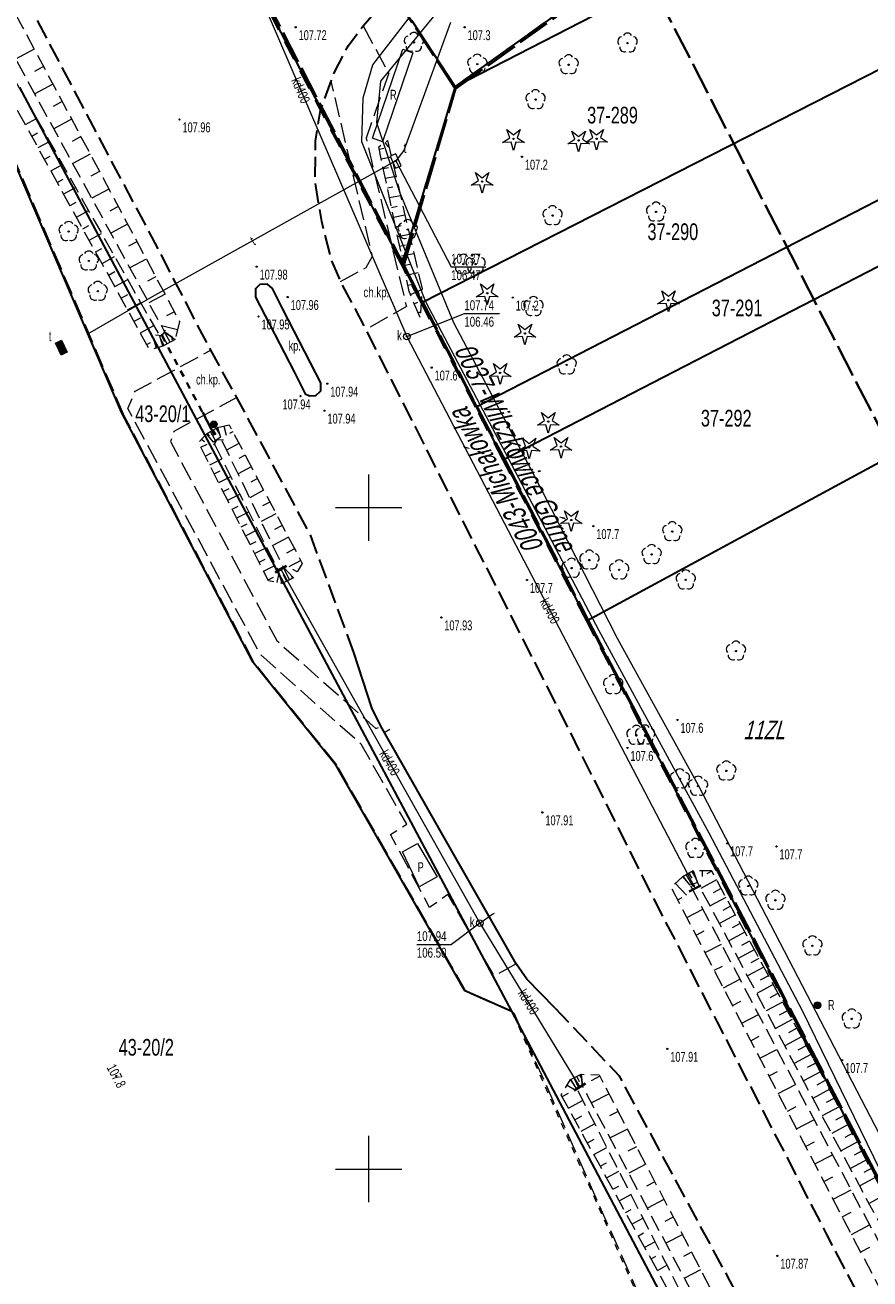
# Model space of a CAD drawing. Header units: metres. Extents: x 7529521 to 7531797, y 5723878 to 5728074.
# Tile 56 of 90: x 7530574 to 7530638, y 5726042 to 5726136. Entities that reach past the tile are written whole.
import ezdxf
from ezdxf.enums import TextEntityAlignment as Align

# ---------------------------------------------------------------- set-up
doc = ezdxf.new("R2010")
doc.units = ezdxf.units.M
for name, pattern in [('11', [3, 2.5, -0.5]), ('2_1', [0]), ('2_KTPL01', [2, 1.5, -0.5]), ('4_1', [0]), ('4_SUPE_01', [0]), ('4_SUPK_01', [0]), ('4_SUPT_01', [0]), ('GAO', [2.5, 1.5, -1]), ('GDE', [0]), ('GUK', [2, 1.5, -0.5]), ('GUZ', [1, 0.5, -0.5]), ('L_0_05', [1.75, 1.25, -0.5]), ('L_0_06', [2, 1.5, -0.5]), ('L_0_7E', [1, 0.5, -0.5]), ('L_0_BB', [0])]:
    doc.linetypes.add(name, pattern=pattern)
doc.layers.get('0').update_dxf_attribs({"color": 252})
for name, color, linetype, lineweight in [('BUIB_L_4', 252, 'Continuous', 35), ('chodnik', 252, 'L_0_06', 18), ('Dzialki', 80, 'GDE', 30), ('EPGTO_T_0', 5, 'Continuous', 18), ('jezdnia', 252, 'L_0_06', 18), ('k', 252, 'Continuous', 18), ('koj', 252, 'Continuous', 25), ('Kontury', 252, 'GUK', 18), ('KTPL_L_0', 252, '2_KTPL01', 18), ('MPZP', 130, '11', 40), ('Numery_dzialek', 80, 'Continuous', 30), ('OBOP_T_1', 74, 'Continuous', 18), ('odwodnienie liniowe', 24, 'L_0_BB', 18), ('opis', 252, 'Continuous', 18), ('przepust', 252, 'L_0_7E', 35), ('przystanek', 252, 'Continuous', 18), ('reklama', 252, 'Continuous', 18), ('RTPW_T_0', 252, 'Continuous', 15), ('skarpa nieumocniona', 252, 'L_0_05', 18), ('skarpa umocniona', 252, 'Continuous', 18), ('SUPE_L_1', 240, '4_SUPE_01', 18), ('SUPK_E_T_0', 24, 'Continuous', 15), ('SUPK_L_0', 24, '4_SUPK_01', 18), ('SUPT_E_T_0', 30, 'Continuous', 15), ('SUPT_L_0', 30, '4_SUPT_01', 18), ('SUTK_T_0', 252, 'Continuous', 18), ('SUTT_T_0', 30, 'Continuous', 18), ('SUUK_E_T_9', 34, 'Continuous', 15), ('SUUK_T_2', 34, 'Continuous', 18), ('SUUK_T_5', 7, 'Continuous', 35), ('SUUT_E_T_9', 30, 'Continuous', 15), ('SUUT_T_1', 30, 'Continuous', 18), ('Uzytki', 252, 'GUZ', 18), ('wysokosci_naturalne', 7, 'Continuous', 18), ('wysokosci_sztuczne', 7, 'Continuous', 18)]:
    doc.layers.add(name, color=color, linetype=linetype, lineweight=lineweight)
doc.layers.add('EPGPO_L_0', color=7, linetype='GAO', lineweight=50, true_color=0x940094)
doc.layers.add('kd', color=7, linetype='Continuous', lineweight=18, true_color=0x803300)
doc.styles.get("Standard").update_dxf_attribs({"font": 'arial.ttf'})

# ---------------------------------------------------------------- blocks, each defined once
blk = doc.blocks.new('2_OBOP02_01')
at = {"linetype": 'Continuous'}
blk.add_circle((0, 0), 0.045, dxfattribs=at)
for centre, start, end in [((-0.357, 0.116), 102.14447, 221.86002), ((0, 0.375), 30.14012, 149.85988), ((0.357, 0.116), 318.13998, 77.85553), ((-0.22, -0.303), 174.14818, 293.85423), ((0.22, -0.303), 246.14577, 5.85182)]:
    blk.add_arc(centre, 0.375, start, end, dxfattribs=at)
blk = doc.blocks.new('2_RTPW01')
at = {"linetype": 'Continuous'}
blk.add_circle((0, 0), 0.045, dxfattribs=at)
blk = doc.blocks.new('4_SUPS01_05')
at = {"linetype": 'Continuous'}
blk.add_circle((0, 0), 0.0625, dxfattribs=at)
blk = doc.blocks.new('4_SUPS01_07')
at = {"linetype": 'Continuous'}
blk.add_circle((0, 0), 0.0625, dxfattribs=at)
blk = doc.blocks.new('4_SUUS15_05')
at = {"linetype": 'Continuous'}
blk.add_circle((0, 0), 0.25, dxfattribs=at)
blk = doc.blocks.new('4_SUUS23')
at = {"color": 24, "linetype": 'Continuous'}
blk.add_line((0, -0.5), (0, 0.5), dxfattribs=at)
blk = doc.blocks.new('4_SUUS15_07B')
at = {"linetype": 'Continuous'}
for p, q in [((0.5, 0.233), (-0.5, 0.233)), ((-0.5, 0.233), (-0.5, -0.233)), ((0.5, -0.233), (0.5, 0.233)), ((-0.5, -0.233), (0.5, -0.233))]:
    blk.add_line(p, q, dxfattribs=at)
blk = doc.blocks.new('L_0_BB_1')
at = {"color": 0, "linetype": 'Continuous', "lineweight": 13, "flags": 128}
blk.add_lwpolyline([(0, -0.5), (0, 0.5)], dxfattribs=at)
blk = doc.blocks.new('L_0_BB_2')
at = {"color": 0, "linetype": 'Continuous', "lineweight": 13, "flags": 128}
blk.add_lwpolyline([(0, 0.5), (0, -0.5)], dxfattribs=at)
blk = doc.blocks.new('L_0_7E_1')
at = {"color": 0, "linetype": 'Continuous', "lineweight": 13, "flags": 128}
for points in [[(0, 0), (-0.53, 0.85)], [(0, 0), (-0.53, -0.85)]]:
    blk.add_lwpolyline(points, dxfattribs=at)
blk = doc.blocks.new('L_0_7E_2')
at = {"color": 0, "linetype": 'Continuous', "lineweight": 13, "flags": 128}
for points in [[(0, 0), (-0.53, 0.85)], [(0, 0), (-0.53, -0.85)]]:
    blk.add_lwpolyline(points, dxfattribs=at)
blk = doc.blocks.new('BUIB07_01')
at = {"linetype": 'Continuous', "lineweight": 13}
blk.add_hatch(color=0, dxfattribs=at).paths.add_polyline_path([(0, -0.51, 1), (0, 0.51, 1)])
at = {"color": 0, "linetype": 'Continuous', "lineweight": 13}
blk.add_circle((0, 0), 0.51, dxfattribs=at)
blk = doc.blocks.new('SUUS17_01')
at = {"linetype": 'Continuous', "lineweight": 18, "true_color": 0xffffff}
blk.add_hatch(color=7, dxfattribs=at).paths.add_polyline_path([(1, 0.5), (1, -0.5), (-1, -0.5), (-1, 0.5)])
at = {"color": 0, "linetype": 'Continuous', "lineweight": 18, "flags": 128}
blk.add_lwpolyline([(1, 0.5), (1, -0.5), (-1, -0.5), (-1, 0.5)], close=True, dxfattribs=at)
blk = doc.blocks.new('SUSM04_01')
at = {"linetype": 'Continuous', "lineweight": 18, "true_color": 0xffffff}
blk.add_hatch(color=7, dxfattribs=at).paths.add_polyline_path([(0, -0.5, 1), (0, 0.5, 1)])
at = {"color": 0, "linetype": 'Continuous', "lineweight": 18}
blk.add_circle((0, 0), 0.5, dxfattribs=at)
blk = doc.blocks.new('OBOP01_01')
at = {"linetype": 'Continuous', "lineweight": 18}
blk.add_hatch(color=0, dxfattribs=at).paths.add_polyline_path([(0, -0.1, 1), (0, 0.1, 1)])
at = {"color": 0, "linetype": 'Continuous', "lineweight": 18, "flags": 128}
blk.add_lwpolyline([(0, -1.74), (-0.35, -0.48), (-1.65, -0.54), (-0.57, 0.18), (-1.02, 1.4), (0, 0.6), (1.02, 1.4), (0.57, 0.18), (1.65, -0.54), (0.35, -0.48), (0, -1.74)], dxfattribs=at)
at = {"color": 0, "linetype": 'Continuous', "lineweight": 18}
blk.add_circle((0, 0), 0.1, dxfattribs=at)
blk = doc.blocks.new('OBOP02_01')
at = {"linetype": 'Continuous', "lineweight": 18}
blk.add_hatch(color=0, dxfattribs=at).paths.add_polyline_path([(0, -0.1, 1), (0, 0.1, 1)])
at = {"color": 0, "linetype": 'Continuous', "lineweight": 18}
blk.add_circle((0, 0), 0.1, dxfattribs=at)
for centre, radius, start, end in [((-0.77, 0.25), 0.7, 101.6336, 222.6627), ((0, 0.8), 0.7, 29.8459, 150.1541), ((0.77, 0.25), 0.7, 317.3373, 78.3664), ((-0.46, -0.64), 0.71, 174.3693, 292.5572), ((0.46, -0.64), 0.71, 247.4428, 5.6307)]:
    blk.add_arc(centre, radius, start, end, dxfattribs=at)
blk = doc.blocks.new('RTPW01')
at = {"linetype": 'Continuous', "lineweight": 13}
blk.add_hatch(color=0, dxfattribs=at).paths.add_polyline_path([(0, -0.09, 1), (0, 0.09, 1)])
at = {"color": 0, "linetype": 'Continuous', "lineweight": 13}
blk.add_circle((0, 0), 0.0906, dxfattribs=at)
blk = doc.blocks.new('RTPW02')
at = {"linetype": 'Continuous', "lineweight": 13}
blk.add_hatch(color=0, dxfattribs=at).paths.add_polyline_path([(0, -0.09, 1), (0, 0.09, 1)])
at = {"color": 0, "linetype": 'Continuous', "lineweight": 13}
blk.add_circle((0, 0), 0.0906, dxfattribs=at)

msp = doc.modelspace()

# ---------------------------------------------------------------- linework, layer by layer
at = {"layer": 'BUIB_L_4', "linetype": '2_1'}
for p, q in [((7530587.673, 5726106.791), (7530587.462, 5726107.224)), ((7530588.097, 5726105.926), (7530587.885, 5726106.358))]:
    msp.add_line(p, q, dxfattribs=at)
at = {"layer": 'chodnik', "color": 252, "lineweight": 18, "flags": 128}
for points in [[(7530599.59, 5726136.42), (7530601.51, 5726132.84), (7530599.8, 5726127.93), (7530602.85, 5726115.2), (7530599.8, 5726113.48)], [(7530597.88, 5726117.11), (7530599.82, 5726118.15), (7530600.28, 5726119.01), (7530597.16, 5726132.25)], [(7530611.14, 5726065.51), (7530609.48, 5726064.6), (7530605.99, 5726070.75), (7530604.6, 5726069.77), (7530601.64, 5726075.29), (7530602.88, 5726076.07), (7530599.43, 5726082.11), (7530591.82, 5726088.89), (7530581.8, 5726107.49), (7530582.34, 5726108.8), (7530588.06, 5726111.9)], [(7530590.03, 5726108.33), (7530585.27, 5726105.76), (7530585.02, 5726104.99), (7530593.05, 5726089.95), (7530600.54, 5726083.3), (7530600.92, 5726083.47)]]:
    msp.add_lwpolyline(points, dxfattribs=at)
at = {"layer": 'Dzialki'}
for p, q in [((7530606.53, 5726131.84), (7530720.807, 5726190.645)), ((7530604.01, 5726115.51), (7530726.863, 5726178.187)), ((7530575.18, 5726170.69), (7530602.5, 5726118.43)), ((7530637.71, 5726154.1), (7530606.53, 5726131.84)), ((7530606.53, 5726131.84), (7530603.27, 5726136.83)), ((7530610.82, 5726061.93), (7530573.62, 5726131.76)), ((7530606.53, 5726131.84), (7530602.5, 5726118.43)), ((7530571.29, 5726130.56), (7530581.28, 5726107.21)), ((7530608.11, 5726107.62), (7530652.811, 5726130.617)), ((7530610.19, 5726103.63), (7530654.836, 5726126.696)), ((7530602.5, 5726118.43), (7530604.01, 5726115.51)), ((7530604.01, 5726115.51), (7530608.11, 5726107.62)), ((7530616.5, 5726091.48), (7530651.07, 5726110.19)), ((7530608.11, 5726107.62), (7530610.19, 5726103.63)), ((7530581.28, 5726107.21), (7530591.16, 5726088.44)), ((7530610.19, 5726103.63), (7530616.5, 5726091.48)), ((7530616.5, 5726091.48), (7530638.98, 5726048.18)), ((7530591.16, 5726088.44), (7530597.42, 5726080.68)), ((7530597.42, 5726080.68), (7530607.21, 5726063.51)), ((7530607.21, 5726063.51), (7530610.82, 5726061.93)), ((7530634.96, 5726016.16), (7530610.82, 5726061.93))]:
    msp.add_line(p, q, dxfattribs=at)
at = {"layer": 'EPGPO_L_0', "linetype": 'GAO'}
for p, q in [((7530602.5, 5726118.43), (7530575.18, 5726170.69)), ((7530604.01, 5726115.51), (7530602.5, 5726118.43)), ((7530608.11, 5726107.62), (7530604.01, 5726115.51)), ((7530610.19, 5726103.63), (7530608.11, 5726107.62)), ((7530616.5, 5726091.48), (7530610.19, 5726103.63)), ((7530638.98, 5726048.18), (7530616.5, 5726091.48))]:
    msp.add_line(p, q, dxfattribs=at)
at = {"layer": 'jezdnia', "color": 251, "lineweight": 30, "flags": 128}
for points in [[(7530598.88, 5726089.04), (7530595.59, 5726097.95), (7530590.03, 5726108.33), (7530588.06, 5726111.9), (7530584.25, 5726119.25), (7530579.86, 5726127.55), (7530572.34, 5726141.82), (7530564.82, 5726156.15), (7530557.13, 5726170.81), (7530549.17, 5726185.87), (7530542.49, 5726198.5), (7530536.64, 5726209.63), (7530531.27, 5726220.64), (7530523.66, 5726236.13), (7530515.91, 5726251.96), (7530510.14, 5726263.83), (7530504.02, 5726275.63), (7530490.95, 5726300.59), (7530475.48, 5726329.87), (7530463.56, 5726352.54), (7530450.86, 5726376.5), (7530439.32, 5726398.33), (7530427.1, 5726421.51), (7530415.47, 5726443.49), (7530402.57, 5726468.08), (7530400.02, 5726472.85), (7530388.04, 5726495.57), (7530373.31, 5726523.45), (7530362.9, 5726543.14)], [(7530883.02, 5725573.55), (7530879.47, 5725580.01), (7530870.49, 5725597.16), (7530857.68, 5725621.75), (7530848.64, 5725638.82), (7530836.99, 5725661.07), (7530827.19, 5725679.66), (7530813.84, 5725705.2), (7530809.84, 5725712.7), (7530797.34, 5725736.46), (7530785.85, 5725758.2), (7530774.65, 5725779.35), (7530759, 5725809.17), (7530748.07, 5725829.79), (7530731.89, 5725860.59), (7530719.74, 5725883.67), (7530707.02, 5725907.85), (7530694.52, 5725931.54), (7530685.83, 5725947.94), (7530674.15, 5725970.01), (7530661.96, 5725993.21), (7530648.19, 5726019.28), (7530634.63, 5726045.05), (7530626.33, 5726061.16), (7530621.44, 5726070.67), (7530615.23, 5726083.05), (7530608.1, 5726097.05), (7530599.8, 5726113.48), (7530597.88, 5726117.11), (7530597.17, 5726118.77), (7530596.45, 5726121.63), (7530595.96, 5726124.59), (7530595.99, 5726127.71), (7530596.35, 5726130.06), (7530597.16, 5726132.25), (7530597.42, 5726132.92), (7530598.47, 5726134.95), (7530599.59, 5726136.42), (7530601.38, 5726138.54)], [(7530614.08, 5726062.19), (7530618.91, 5726057.06), (7530627.3, 5726041.52), (7530640.98, 5726015.54), (7530654.73, 5725989.47), (7530666.92, 5725966.34), (7530678.69, 5725943.94), (7530687.53, 5725927.38), (7530699.68, 5725904.34), (7530712.65, 5725879.62), (7530724.57, 5725857.06), (7530741.11, 5725825.57), (7530752.03, 5725804.9), (7530767.55, 5725775.45), (7530778.57, 5725754.67), (7530790.09, 5725732.81), (7530801.41, 5725711.23), (7530813.7, 5725687.97), (7530819.74, 5725676.46), (7530824.71, 5725666.89), (7530829.55, 5725657.78), (7530841.5, 5725635.11), (7530850.45, 5725618.1), (7530863.55, 5725593.35), (7530872.21, 5725576.79), (7530873.45, 5725574.47)]]:
    msp.add_lwpolyline(points, dxfattribs=at)
at = {"layer": 'k', "linetype": 'Continuous', "lineweight": 18, "flags": 128}
for points in [[(7530600, 5726097.5), (7530600, 5726102.5)], [(7530597.5, 5726100), (7530602.5, 5726100)], [(7530600, 5726047.5), (7530600, 5726052.5)], [(7530597.5, 5726050), (7530602.5, 5726050)]]:
    msp.add_lwpolyline(points, dxfattribs=at)
at = {"layer": 'kd', "linetype": 'Continuous', "lineweight": 18, "flags": 128}
msp.add_lwpolyline([(7530608.4, 5726068.59), (7530615.95, 5726056.2)], dxfattribs=at)
at = {"layer": 'koj', "color": 251, "linetype": 'Continuous', "lineweight": 30, "flags": 128}
for points in [[(7530594.37, 5726110.28), (7530595.2, 5726108.6), (7530595.53, 5726108.45), (7530596.01, 5726108.47), (7530596.39, 5726108.84), (7530596.38, 5726109.44), (7530595.61, 5726110.95), (7530593.48, 5726115.05), (7530592.73, 5726116.58), (7530592.35, 5726116.9), (7530591.78, 5726116.86), (7530591.44, 5726116.54), (7530591.45, 5726115.92), (7530594.37, 5726110.28)], [(7530614.08, 5726062.19), (7530611.96, 5726064.36), (7530611.14, 5726065.51), (7530605.61, 5726075.25), (7530600.92, 5726083.47), (7530600.24, 5726084.87), (7530598.88, 5726089.04)]]:
    msp.add_lwpolyline(points, dxfattribs=at)
at = {"layer": 'Kontury'}
for p, q in [((7530637.71, 5726154.1), (7530606.53, 5726131.84)), ((7530606.53, 5726131.84), (7530602.5, 5726118.43)), ((7530602.5, 5726118.43), (7530604.01, 5726115.51)), ((7530604.01, 5726115.51), (7530608.11, 5726107.62)), ((7530608.11, 5726107.62), (7530610.19, 5726103.63)), ((7530610.19, 5726103.63), (7530616.5, 5726091.48)), ((7530616.5, 5726091.48), (7530638.98, 5726048.18))]:
    msp.add_line(p, q, dxfattribs=at)
at = {"layer": 'KTPL_L_0', "linetype": '2_KTPL01'}
for p, q in [((7530571.461, 5726130.433), (7530581.445, 5726107.088)), ((7530591.325, 5726088.322), (7530581.445, 5726107.088)), ((7530597.583, 5726080.561), (7530591.325, 5726088.322)), ((7530607.371, 5726063.394), (7530597.583, 5726080.561)), ((7530610.972, 5726061.818), (7530607.371, 5726063.394)), ((7530610.972, 5726061.818), (7530631.944, 5726014.488))]:
    msp.add_line(p, q, dxfattribs=at)
at = {"layer": 'MPZP'}
for points in [[(7530513.475, 5726285.118), (7530522.201, 5726268.186), (7530530.82, 5726251.534), (7530538.732, 5726236.641), (7530546.048, 5726223.033), (7530553.19, 5726209.895), (7530566.394, 5726185.188), (7530572.863, 5726174.051), (7530575.324, 5726170.589), (7530590.765, 5726141.249), (7530602.645, 5726118.344), (7530608.222, 5726107.565), (7530610.32, 5726103.578), (7530616.623, 5726091.434), (7530639.111, 5726048.171), (7530662.312, 5726059.903)], [(7530602.645, 5726118.344), (7530606.564, 5726131.665), (7530637.761, 5726154.018), (7530718.203, 5726196.001)], [(7530606.564, 5726131.665), (7530583.385, 5726167.15)], [(7530620.383, 5726141.567), (7530662.312, 5726059.903)]]:
    msp.add_lwpolyline(points, dxfattribs=at)
at = {"layer": 'przepust', "color": 24, "lineweight": 35, "flags": 128}
msp.add_lwpolyline([(7530584.38, 5726113), (7530588.52, 5726105.16)], dxfattribs=at)
at = {"layer": 'przystanek', "color": 252, "linetype": 'Continuous', "lineweight": 18, "flags": 128}
msp.add_lwpolyline([(7530603.82, 5726071.34), (7530602.55, 5726073.98), (7530603.7, 5726074.62), (7530605.18, 5726072.1), (7530603.82, 5726071.34)], dxfattribs=at)
at = {"layer": 'reklama', "color": 252, "linetype": 'Continuous', "lineweight": 18, "flags": 128}
msp.add_lwpolyline([(7530602.59, 5726134.66), (7530603.33, 5726134.38), (7530601.05, 5726127.65), (7530600.29, 5726127.93)], close=True, dxfattribs=at)
at = {"layer": 'skarpa nieumocniona', "color": 252, "lineweight": 18, "flags": 128}
for points in [[(7530472.72, 5726328.38), (7530456.97, 5726357.14), (7530447.87, 5726374.49), (7530436.22, 5726396.61), (7530424.2, 5726419.82), (7530412.12, 5726442.08), (7530400.35, 5726465.03), (7530401.34, 5726465.81), (7530414.07, 5726442.91), (7530425.63, 5726420.6), (7530437.87, 5726397.62), (7530449.59, 5726375.72), (7530458.97, 5726357.65), (7530474.13, 5726329.45), (7530489.78, 5726299.85), (7530502.84, 5726275.26), (7530511.36, 5726257.32), (7530517, 5726245.51), (7530523.48, 5726233.56), (7530532.52, 5726214.68), (7530539.37, 5726201.14), (7530548.93, 5726182.86), (7530564.06, 5726154.21), (7530573.86, 5726136.27), (7530585.71, 5726114.07), (7530585.37, 5726112.71), (7530584.6, 5726113.27), (7530572.53, 5726135.36), (7530562.89, 5726153.77), (7530547.81, 5726182.27), (7530537.95, 5726200.75), (7530531.16, 5726214.12), (7530521.85, 5726232.49), (7530515.76, 5726245.49), (7530510.35, 5726256.47), (7530501.22, 5726274.32), (7530488.03, 5726298.73), (7530487.29, 5726299.78)], [(7530397.61, 5726463.9), (7530399.28, 5726464.19), (7530411.29, 5726441.8), (7530423.75, 5726419.6), (7530435.94, 5726396.4), (7530447.6, 5726374.25), (7530455.84, 5726356.89), (7530472.33, 5726328.24), (7530482.42, 5726307.64), (7530500.6, 5726273.56), (7530509.22, 5726256.23), (7530514.73, 5726244.54), (7530521.08, 5726231.99), (7530527.54, 5726218), (7530537.28, 5726200.51), (7530546.9, 5726181.69), (7530555.87, 5726164.46), (7530559.25, 5726157.89), (7530571.9, 5726134.71), (7530584.2, 5726112.96), (7530584.43, 5726112.21), (7530583.45, 5726111.91), (7530571.46, 5726133.65), (7530558.57, 5726157.19), (7530555.22, 5726164.19), (7530546.01, 5726181.21), (7530536.05, 5726200.48), (7530526.33, 5726217.98), (7530520.31, 5726231.47), (7530514.13, 5726244.14), (7530508.73, 5726255.93), (7530500.05, 5726272.79), (7530481.53, 5726307.4), (7530471.62, 5726327.79), (7530454.81, 5726356.8), (7530446.05, 5726373.48), (7530435.1, 5726395.57), (7530422.71, 5726418.88), (7530409.93, 5726441.26)], [(7530603.88, 5726114.38), (7530603.06, 5726116.33), (7530600.76, 5726127.28), (7530601.43, 5726127.77), (7530604.03, 5726116.55)], [(7530593.12, 5726095.33), (7530593.46, 5726094.27), (7530592.42, 5726094.47), (7530587.13, 5726104.92), (7530587.73, 5726105.57), (7530588.27, 5726104.95)], [(7530588.57, 5726106.05), (7530589.45, 5726106.27), (7530594.98, 5726095.78), (7530594.32, 5726094.7), (7530593.53, 5726095.53), (7530588.79, 5726105.33)], [(7530722.69, 5725885.5), (7530710.12, 5725909.26), (7530697.74, 5725933.42), (7530689.06, 5725949.76), (7530677.29, 5725972.05), (7530665.63, 5725995.14), (7530651.55, 5726021.34), (7530642.25, 5726039.73), (7530638.01, 5726047.03), (7530624.86, 5726071.65), (7530624.53, 5726072.56), (7530625.9, 5726072.56), (7530639.31, 5726047.81), (7530643.01, 5726040.29), (7530651.71, 5726021.53), (7530666.39, 5725995.53), (7530677.68, 5725973.05), (7530690.07, 5725950.57), (7530698.5, 5725933.76), (7530711.02, 5725909.61), (7530723.52, 5725886.3), (7530736.18, 5725862.15), (7530742.14, 5725849.41), (7530735.3, 5725861.88)], [(7530798.84, 5725737.15), (7530787.35, 5725758.8), (7530776.05, 5725780.2), (7530760.43, 5725809.79), (7530749.22, 5725830.63), (7530733.52, 5725861.06), (7530720.98, 5725884.44), (7530708.37, 5725908.34), (7530695.8, 5725932.28), (7530687.36, 5725949.02), (7530675.51, 5725970.87), (7530663.29, 5725994.02), (7530649.63, 5726020.19), (7530635.9, 5726046.17), (7530622.87, 5726071.29), (7530623.74, 5726072.11), (7530624.3, 5726071.46), (7530637.33, 5726046.77), (7530651.11, 5726021.14), (7530664.93, 5725994.57), (7530676.85, 5725971.85), (7530688.78, 5725949.47), (7530697.32, 5725933.13), (7530709.8, 5725909.09), (7530722.38, 5725885.33), (7530735, 5725861.76), (7530751.06, 5725831.44), (7530762.02, 5725810.63), (7530777.25, 5725780.86), (7530788.7, 5725759.49), (7530800.09, 5725737.82), (7530812.28, 5725715.08), (7530812.41, 5725713.9), (7530811.01, 5725714.44)], [(7530787.33, 5725730.93), (7530776, 5725753.15), (7530765.04, 5725774.05), (7530749.49, 5725803.36), (7530738.3, 5725824.02), (7530721.82, 5725855.35), (7530710.33, 5725877.72), (7530697.18, 5725903.01), (7530685.15, 5725925.52), (7530675.85, 5725942.63), (7530664.24, 5725964.93), (7530651.66, 5725988.82), (7530638.71, 5726013.77), (7530624.64, 5726040.29), (7530616.17, 5726056.26), (7530616.06, 5726057.16), (7530617.41, 5726057.13), (7530625.87, 5726040.87), (7530639.73, 5726014.61), (7530653.32, 5725989.24), (7530665.66, 5725965.58), (7530677.28, 5725943.32), (7530686.33, 5725926.58), (7530698.41, 5725903.87), (7530711.41, 5725878.72), (7530723.29, 5725856.36), (7530739.74, 5725824.82), (7530750.79, 5725804.29), (7530766.45, 5725774.65), (7530777.34, 5725754.07), (7530788.93, 5725732.31), (7530800.13, 5725710.75), (7530813.75, 5725684.83), (7530813.33, 5725683.42), (7530812.51, 5725684.23), (7530798.42, 5725709.69)], [(7530709.22, 5725876.75), (7530695.91, 5725902.66), (7530684.26, 5725924.56), (7530674.37, 5725941.72), (7530662.63, 5725963.86), (7530649.37, 5725989.34), (7530637.2, 5726012.57), (7530623.32, 5726039.59), (7530614.55, 5726055.59), (7530615.26, 5726056.77), (7530615.75, 5726056.02), (7530624.05, 5726039.76), (7530638.14, 5726013.15), (7530650.89, 5725988.67), (7530663.7, 5725964.54), (7530675.46, 5725942.34), (7530684.9, 5725925.26), (7530696.87, 5725902.89), (7530710.05, 5725877.42), (7530716.87, 5725863.29)]]:
    msp.add_lwpolyline(points, close=True, dxfattribs=at)
at = {"layer": 'skarpa nieumocniona', "color": 252, "linetype": 'Continuous', "lineweight": 18, "flags": 128}
for points in [[(7530574.714, 5726134.665), (7530573.315, 5726133.918)], [(7530575.421, 5726133.341), (7530574.728, 5726132.971)], [(7530576.127, 5726132.018), (7530574.754, 5726131.285)], [(7530576.834, 5726130.695), (7530576.153, 5726130.332)], [(7530574.046, 5726128.968), (7530574.886, 5726129.431)], [(7530577.54, 5726129.372), (7530576.192, 5726128.652)], [(7530574.529, 5726128.092), (7530574.954, 5726128.327)], [(7530575.012, 5726127.217), (7530575.871, 5726127.69)], [(7530578.246, 5726128.049), (7530577.579, 5726127.692)], [(7530601.223, 5726127.616), (7530601.484, 5726127.253)], [(7530575.495, 5726126.341), (7530575.929, 5726126.581)], [(7530578.953, 5726126.725), (7530577.631, 5726126.02)], [(7530600.796, 5726127.108), (7530601.14, 5726127.18)], [(7530600.95, 5726126.374), (7530601.715, 5726126.535)], [(7530575.978, 5726125.465), (7530576.856, 5726125.95)], [(7530579.659, 5726125.402), (7530579.005, 5726125.053)], [(7530601.104, 5726125.64), (7530601.494, 5726125.722)], [(7530576.461, 5726124.59), (7530576.905, 5726124.835)], [(7530601.258, 5726124.906), (7530602.054, 5726125.073)], [(7530576.944, 5726123.714), (7530577.841, 5726124.209)], [(7530580.366, 5726124.079), (7530579.07, 5726123.387)], [(7530601.412, 5726124.172), (7530601.818, 5726124.257)], [(7530601.566, 5726123.438), (7530602.393, 5726123.612)], [(7530577.427, 5726122.838), (7530577.88, 5726123.088)], [(7530577.909, 5726121.963), (7530578.826, 5726122.468)], [(7530581.072, 5726122.756), (7530580.431, 5726122.413)], [(7530601.721, 5726122.704), (7530602.142, 5726122.793)], [(7530601.875, 5726121.97), (7530602.732, 5726122.15)], [(7530578.392, 5726121.087), (7530578.855, 5726121.342)], [(7530578.875, 5726120.211), (7530579.811, 5726120.727)], [(7530581.779, 5726121.432), (7530580.508, 5726120.754)], [(7530602.029, 5726121.236), (7530602.465, 5726121.328)], [(7530602.183, 5726120.502), (7530603.071, 5726120.689)], [(7530582.485, 5726120.109), (7530581.856, 5726119.773)], [(7530602.337, 5726119.768), (7530602.789, 5726119.863)], [(7530579.358, 5726119.336), (7530579.831, 5726119.596)], [(7530579.841, 5726118.46), (7530580.796, 5726118.986)], [(7530583.191, 5726118.786), (7530581.947, 5726118.121)], [(7530602.491, 5726119.034), (7530603.41, 5726119.227)], [(7530580.324, 5726117.584), (7530580.806, 5726117.85)], [(7530602.646, 5726118.3), (7530603.113, 5726118.398)], [(7530602.8, 5726117.566), (7530603.749, 5726117.766)], [(7530580.807, 5726116.709), (7530581.781, 5726117.246)], [(7530583.898, 5726117.463), (7530583.282, 5726117.134)], [(7530602.954, 5726116.832), (7530603.436, 5726116.934)], [(7530581.29, 5726115.833), (7530581.781, 5726116.104)], [(7530584.604, 5726116.139), (7530583.385, 5726115.489)], [(7530603.152, 5726116.112), (7530604.027, 5726116.481)], [(7530581.773, 5726114.957), (7530582.765, 5726115.505)], [(7530603.443, 5726115.421), (7530603.706, 5726115.532)], [(7530582.256, 5726114.082), (7530582.757, 5726114.358)], [(7530585.311, 5726114.816), (7530584.708, 5726114.494)], [(7530603.735, 5726114.73), (7530603.91, 5726114.804)], [(7530582.739, 5726113.206), (7530583.75, 5726113.764)], [(7530585.549, 5726113.435), (7530584.341, 5726113.739)], [(7530583.221, 5726112.33), (7530583.5, 5726112.484)], [(7530583.952, 5726112.062), (7530583.778, 5726112.637)], [(7530589.059, 5726106.171), (7530589.23, 5726105.471)], [(7530589.726, 5726105.733), (7530589.478, 5726105.602)], [(7530587.312, 5726104.571), (7530587.783, 5726104.81)], [(7530587.374, 5726105.185), (7530587.579, 5726104.998)], [(7530590.193, 5726104.848), (7530589.261, 5726104.357)], [(7530587.65, 5726103.902), (7530588.109, 5726104.134)], [(7530587.989, 5726103.233), (7530588.905, 5726103.697)], [(7530590.659, 5726103.964), (7530590.178, 5726103.71)], [(7530588.328, 5726102.564), (7530588.785, 5726102.795)], [(7530591.126, 5726103.079), (7530590.132, 5726102.555)], [(7530588.666, 5726101.895), (7530589.581, 5726102.357)], [(7530591.593, 5726102.195), (7530591.08, 5726101.925)], [(7530589.005, 5726101.225), (7530589.462, 5726101.457)], [(7530589.344, 5726100.556), (7530590.256, 5726101.018)], [(7530592.059, 5726101.31), (7530591.003, 5726100.754)], [(7530589.682, 5726099.887), (7530590.138, 5726100.118)], [(7530592.526, 5726100.426), (7530591.982, 5726100.139)], [(7530590.021, 5726099.218), (7530590.931, 5726099.679)], [(7530590.36, 5726098.549), (7530590.814, 5726098.779)], [(7530592.992, 5726099.541), (7530591.874, 5726098.952)], [(7530590.698, 5726097.88), (7530591.607, 5726098.339)], [(7530593.459, 5726098.657), (7530592.884, 5726098.354)], [(7530591.037, 5726097.21), (7530591.491, 5726097.44)], [(7530591.376, 5726096.541), (7530592.282, 5726097)], [(7530593.925, 5726097.772), (7530592.745, 5726097.15)], [(7530594.392, 5726096.888), (7530593.786, 5726096.569)], [(7530591.714, 5726095.872), (7530592.167, 5726096.101)], [(7530594.858, 5726096.003), (7530593.954, 5726095.527)], [(7530592.053, 5726095.203), (7530592.957, 5726095.66)], [(7530594.586, 5726095.142), (7530594.27, 5726095.334)], [(7530592.392, 5726094.534), (7530592.798, 5726094.739)], [(7530593.089, 5726094.341), (7530593.205, 5726094.945)], [(7530625.202, 5726072.558), (7530625.201, 5726072.121)], [(7530625.928, 5726072.514), (7530625.564, 5726072.318)], [(7530623.192, 5726071.595), (7530624.029, 5726070.701)], [(7530626.285, 5726071.855), (7530625.097, 5726071.211)], [(7530623.358, 5726070.353), (7530623.694, 5726070.527)], [(7530626.999, 5726070.536), (7530625.803, 5726069.888)], [(7530626.642, 5726071.195), (7530626.046, 5726070.873)], [(7530624.048, 5726069.021), (7530625.257, 5726069.648)], [(7530627.356, 5726069.876), (7530626.756, 5726069.552)], [(7530627.713, 5726069.217), (7530626.51, 5726068.565)], [(7530628.07, 5726068.557), (7530627.467, 5726068.231)], [(7530624.739, 5726067.69), (7530625.348, 5726068.006)], [(7530628.428, 5726067.898), (7530627.217, 5726067.242)], [(7530625.43, 5726066.358), (7530626.657, 5726066.995)], [(7530629.142, 5726066.579), (7530627.924, 5726065.919)], [(7530628.785, 5726067.238), (7530628.178, 5726066.91)], [(7530629.499, 5726065.919), (7530628.888, 5726065.589)], [(7530626.12, 5726065.027), (7530626.739, 5726065.347)], [(7530629.856, 5726065.26), (7530628.631, 5726064.596)], [(7530626.811, 5726063.695), (7530628.057, 5726064.342)], [(7530630.571, 5726063.941), (7530629.338, 5726063.273)], [(7530630.213, 5726064.6), (7530629.599, 5726064.268)], [(7530630.928, 5726063.281), (7530630.309, 5726062.947)], [(7530627.501, 5726062.364), (7530628.129, 5726062.689)], [(7530631.285, 5726062.622), (7530630.045, 5726061.95)], [(7530631.642, 5726061.962), (7530631.02, 5726061.626)], [(7530628.192, 5726061.032), (7530629.457, 5726061.688)], [(7530631.999, 5726061.303), (7530630.751, 5726060.627)], [(7530628.882, 5726059.7), (7530629.52, 5726060.031)], [(7530632.714, 5726059.984), (7530631.458, 5726059.304)], [(7530632.356, 5726060.643), (7530631.731, 5726060.305)], [(7530629.573, 5726058.369), (7530630.857, 5726059.035)], [(7530633.071, 5726059.324), (7530632.441, 5726058.984)], [(7530633.428, 5726058.665), (7530632.165, 5726057.981)], [(7530633.785, 5726058.006), (7530633.152, 5726057.663)], [(7530630.264, 5726057.037), (7530630.91, 5726057.373)], [(7530634.142, 5726057.346), (7530632.872, 5726056.658)], [(7530615.001, 5726056.34), (7530615.565, 5726056.002)], [(7530617.473, 5726057.012), (7530616.819, 5726056.672)], [(7530630.954, 5726055.706), (7530632.257, 5726056.381)], [(7530634.499, 5726056.687), (7530633.862, 5726056.342)], [(7530614.614, 5726055.481), (7530615.089, 5726055.741)], [(7530615.094, 5726054.604), (7530616.168, 5726055.192)], [(7530618.165, 5726055.681), (7530616.847, 5726054.995)], [(7530634.857, 5726056.027), (7530633.579, 5726055.335)], [(7530635.214, 5726055.368), (7530634.573, 5726055.021)], [(7530618.857, 5726054.35), (7530618.204, 5726054.01)], [(7530631.645, 5726054.374), (7530632.301, 5726054.714)], [(7530635.571, 5726054.708), (7530634.286, 5726054.012)], [(7530615.575, 5726053.727), (7530616.099, 5726054.014)], [(7530616.055, 5726052.85), (7530617.078, 5726053.41)], [(7530632.335, 5726053.042), (7530633.656, 5726053.728)], [(7530636.285, 5726053.389), (7530634.993, 5726052.689)], [(7530635.928, 5726054.049), (7530635.284, 5726053.7)], [(7530619.549, 5726053.019), (7530618.252, 5726052.345)], [(7530636.642, 5726052.73), (7530635.994, 5726052.379)], [(7530616.536, 5726051.973), (7530617.034, 5726052.246)], [(7530617.016, 5726051.096), (7530617.988, 5726051.628)], [(7530620.242, 5726051.688), (7530619.598, 5726051.354)], [(7530633.026, 5726051.711), (7530633.691, 5726052.056)], [(7530636.999, 5726052.07), (7530635.7, 5726051.366)], [(7530637.357, 5726051.411), (7530636.705, 5726051.058)], [(7530617.497, 5726050.219), (7530617.97, 5726050.478)], [(7530633.716, 5726050.379), (7530635.056, 5726051.074)], [(7530637.714, 5726050.751), (7530636.406, 5726050.043)], [(7530617.977, 5726049.342), (7530618.898, 5726049.846)], [(7530620.934, 5726050.358), (7530619.658, 5726049.694)], [(7530638.071, 5726050.092), (7530637.415, 5726049.737)], [(7530618.458, 5726048.465), (7530618.905, 5726048.71)], [(7530621.626, 5726049.027), (7530620.993, 5726048.698)], [(7530634.407, 5726049.048), (7530635.082, 5726049.398)], [(7530638.428, 5726049.432), (7530637.113, 5726048.72)], [(7530618.938, 5726047.588), (7530619.808, 5726048.064)], [(7530622.318, 5726047.696), (7530621.063, 5726047.044)], [(7530635.098, 5726047.716), (7530636.456, 5726048.421)], [(7530639.142, 5726048.113), (7530637.82, 5726047.397)], [(7530619.419, 5726046.711), (7530619.841, 5726046.942)], [(7530635.788, 5726046.385), (7530636.472, 5726046.739)], [(7530619.899, 5726045.834), (7530620.718, 5726046.282)], [(7530623.01, 5726046.365), (7530622.388, 5726046.042)], [(7530636.487, 5726045.058), (7530637.858, 5726045.782)], [(7530620.38, 5726044.957), (7530620.776, 5726045.174)], [(7530623.702, 5726045.034), (7530622.469, 5726044.393)], [(7530620.86, 5726044.08), (7530621.628, 5726044.5)], [(7530637.188, 5726043.731), (7530637.879, 5726044.096)], [(7530621.341, 5726043.203), (7530621.712, 5726043.406)], [(7530624.394, 5726043.703), (7530623.783, 5726043.386)], [(7530621.821, 5726042.326), (7530622.538, 5726042.718)], [(7530625.086, 5726042.373), (7530623.874, 5726041.743)]]:
    msp.add_lwpolyline(points, dxfattribs=at)
at = {"layer": 'skarpa umocniona', "linetype": 'Continuous', "lineweight": 18, "flags": 128}
for points in [[(7530585.37, 5726112.71), (7530584.43, 5726112.21), (7530584.2, 5726112.96), (7530584.6, 5726113.27)], [(7530588.79, 5726105.33), (7530588.27, 5726104.95), (7530587.73, 5726105.57), (7530588.57, 5726106.05)], [(7530594.32, 5726094.7), (7530593.46, 5726094.27), (7530593.12, 5726095.33), (7530593.53, 5726095.53)], [(7530624.86, 5726071.65), (7530624.3, 5726071.46), (7530623.74, 5726072.11), (7530624.53, 5726072.56)], [(7530616.17, 5726056.26), (7530615.75, 5726056.02), (7530615.26, 5726056.77), (7530616.06, 5726057.16)]]:
    msp.add_lwpolyline(points, close=True, dxfattribs=at)
for points in [[(7530584.981, 5726112.502), (7530584.579, 5726113.251)], [(7530584.54, 5726112.265), (7530584.252, 5726112.804)], [(7530584.761, 5726112.384), (7530584.57, 5726112.74)], [(7530585.201, 5726112.62), (7530585.11, 5726112.791)], [(7530587.813, 5726105.618), (7530587.93, 5726105.412)], [(7530588.03, 5726105.742), (7530588.419, 5726105.059)], [(7530588.247, 5726105.866), (7530588.435, 5726105.536)], [(7530588.465, 5726105.99), (7530588.735, 5726105.514)], [(7530593.57, 5726094.327), (7530593.219, 5726095.029)], [(7530594.017, 5726094.55), (7530593.53, 5726095.53)], [(7530593.793, 5726094.438), (7530593.548, 5726094.929)], [(7530594.24, 5726094.662), (7530594.178, 5726094.788)], [(7530623.986, 5726072.249), (7530624.419, 5726071.497)], [(7530624.203, 5726072.374), (7530624.431, 5726071.978)], [(7530624.42, 5726072.498), (7530624.781, 5726071.87)], [(7530623.77, 5726072.125), (7530623.814, 5726072.047)], [(7530615.947, 5726057.106), (7530616.109, 5726056.775)], [(7530615.273, 5726056.776), (7530615.303, 5726056.715)], [(7530615.498, 5726056.886), (7530615.883, 5726056.097)], [(7530615.722, 5726056.996), (7530615.911, 5726056.609)]]:
    msp.add_lwpolyline(points, dxfattribs=at)
at = {"layer": 'SUPE_L_1', "linetype": '4_SUPE_01'}
for p, q in [((7530600.31, 5726133.49), (7530603.83, 5726138.05)), ((7530605.91, 5726138.36), (7530600.89, 5726132.25)), ((7530599.59, 5726130.99), (7530600.31, 5726133.49)), ((7530600.89, 5726132.25), (7530600.58, 5726129.13)), ((7530599.48, 5726127.66), (7530599.59, 5726130.99)), ((7530600.58, 5726129.13), (7530602.34, 5726123.79)), ((7530604.33, 5726115.56), (7530599.48, 5726127.66)), ((7530602.34, 5726123.79), (7530606.4, 5726113.99)), ((7530610.35, 5726104.15), (7530604.33, 5726115.56)), ((7530606.4, 5726113.99), (7530612.52, 5726102.37)), ((7530617.41, 5726090.68), (7530610.35, 5726104.15)), ((7530612.52, 5726102.37), (7530618.79, 5726090.13)), ((7530625.74, 5726075.4), (7530617.41, 5726090.68)), ((7530618.79, 5726090.13), (7530624.91, 5726079.01)), ((7530624.91, 5726079.01), (7530638.93, 5726051.99)), ((7530632.8, 5726061.96), (7530625.74, 5726075.4)), ((7530639.17, 5726048.89), (7530632.8, 5726061.96))]:
    msp.add_line(p, q, dxfattribs=at)
at = {"layer": 'SUPK_L_0', "linetype": '4_SUPK_01'}
for p, q in [((7530590.55, 5726141.6), (7530602.89, 5726112.94)), ((7530602.89, 5726112.94), (7530624.67, 5726071.2)), ((7530593.36, 5726095.35), (7530608.4, 5726068.59)), ((7530608.4, 5726068.59), (7530609.3, 5726069.23))]:
    msp.add_line(p, q, dxfattribs=at)
at = {"layer": 'SUPK_L_0', "linetype": '4_1'}
for p, q in [((7530590.55, 5726141.6), (7530602.89, 5726112.94)), ((7530602.89, 5726112.94), (7530624.67, 5726071.2)), ((7530593.36, 5726095.35), (7530608.4, 5726068.59)), ((7530608.4, 5726068.59), (7530609.3, 5726069.23))]:
    msp.add_line(p, q, dxfattribs=at)
at = {"layer": 'SUPT_L_0', "linetype": '4_SUPT_01'}
for p, q in [((7530606.17, 5726136.67), (7530602.65, 5726126.99)), ((7530602.65, 5726126.99), (7530602.04, 5726126.21)), ((7530602.04, 5726126.21), (7530583.8, 5726116.03)), ((7530583.8, 5726116.03), (7530578.757, 5726113.107))]:
    msp.add_line(p, q, dxfattribs=at)
at = {"layer": 'SUTK_T_0', "linetype": 'Continuous'}
for p, q in [((7530602.89, 5726112.94), (7530607.23, 5726114.68)), ((7530607.23, 5726114.68), (7530609.89, 5726114.68)), ((7530608.4, 5726068.59), (7530606.27, 5726066.98)), ((7530603.637, 5726066.98), (7530606.27, 5726066.98))]:
    msp.add_line(p, q, dxfattribs=at)
at = {"layer": 'SUTT_T_0', "linetype": 'Continuous'}
for p, q in [((7530602.04, 5726126.21), (7530606.23, 5726118.2)), ((7530606.23, 5726118.2), (7530608.863, 5726118.2))]:
    msp.add_line(p, q, dxfattribs=at)
at = {"layer": 'Uzytki'}
for p, q in [((7530602.5, 5726118.43), (7530575.18, 5726170.69)), ((7530606.53, 5726131.84), (7530637.71, 5726154.1)), ((7530610.82, 5726061.93), (7530573.62, 5726131.76)), ((7530602.5, 5726118.43), (7530606.53, 5726131.84)), ((7530604.01, 5726115.51), (7530602.5, 5726118.43)), ((7530608.11, 5726107.62), (7530604.01, 5726115.51)), ((7530610.19, 5726103.63), (7530608.11, 5726107.62)), ((7530616.5, 5726091.48), (7530610.19, 5726103.63)), ((7530638.98, 5726048.18), (7530616.5, 5726091.48)), ((7530631.79, 5726014.59), (7530610.82, 5726061.93))]:
    msp.add_line(p, q, dxfattribs=at)
at = {"layer": 'wysokosci_naturalne', "color": 252}
for p in [(7530607.25, 5726136.32), (7530611.58, 5726126.53), (7530610.89, 5726115.88), (7530604.76, 5726110.59), (7530616.98, 5726098.6), (7530611.96, 5726094.53), (7530623.34, 5726083.95), (7530619.56, 5726081.83), (7530627.09, 5726074.62), (7530630.82, 5726074.39), (7530635.79, 5726058.24)]:
    msp.add_point(p, dxfattribs=at)
at = {"layer": 'wysokosci_sztuczne', "color": 252}
for p in [(7530594.48, 5726136.32), (7530585.7, 5726129.35), (7530591.53, 5726118.22), (7530593.88, 5726115.92), (7530591.67, 5726114.45), (7530596.87, 5726109.37), (7530594.85, 5726108.43), (7530596.66, 5726107.33), (7530605.49, 5726091.7), (7530613.13, 5726076.96), (7530622.57, 5726059.08), (7530630.89, 5726043.44)]:
    msp.add_point(p, dxfattribs=at)

# ---------------------------------------------------------------- block references
at = {"color": 74, "linetype": 'Continuous', "xscale": 0.5, "yscale": 0.5, "zscale": 0.5}
for name, p in [('OBOP02_01', (7530603.417, 5726135.175)), ('OBOP02_01', (7530619.561, 5726135.126)), ('OBOP02_01', (7530608.207, 5726133.531)), ('OBOP02_01', (7530615.111, 5726133.488)), ('OBOP02_01', (7530612.613, 5726130.849)), ('OBOP01_01', (7530610.944, 5726127.881)), ('OBOP01_01', (7530615.866, 5726127.769)), ('OBOP01_01', (7530617.228, 5726127.891)), ('OBOP01_01', (7530608.577, 5726124.647)), ('OBOP02_01', (7530613.898, 5726122.08)), ('OBOP02_01', (7530621.723, 5726122.355)), ('OBOP02_01', (7530602.946, 5726121.028)), ('OBOP02_01', (7530607.152, 5726118.41)), ('OBOP02_01', (7530608.078, 5726118.414)), ('OBOP01_01', (7530608.959, 5726116.209)), ('OBOP02_01', (7530612.455, 5726115.206)), ('OBOP01_01', (7530622.654, 5726115.681)), ('OBOP01_01', (7530611.808, 5726113.172)), ('OBOP02_01', (7530614.965, 5726110.796)), ('OBOP01_01', (7530609.932, 5726110.189)), ('OBOP01_01', (7530613.575, 5726106.503)), ('OBOP01_01', (7530612.13, 5726104.553)), ('OBOP01_01', (7530614.535, 5726104.612)), ('OBOP01_01', (7530615.314, 5726099.066)), ('OBOP02_01', (7530622.947, 5726098.19)), ('OBOP02_01', (7530621.386, 5726096.461)), ('OBOP02_01', (7530615.337, 5726095.429)), ('OBOP02_01', (7530616.68, 5726096.041)), ('OBOP02_01', (7530618.93, 5726095.302)), ('OBOP02_01', (7530623.962, 5726094.542)), ('OBOP02_01', (7530627.759, 5726089.158)), ('OBOP02_01', (7530618.478, 5726086.629)), ('OBOP02_01', (7530620.234, 5726082.793)), ('OBOP02_01', (7530620.895, 5726082.812)), ('OBOP02_01', (7530627.032, 5726080.096)), ('OBOP02_01', (7530623.522, 5726079.5)), ('OBOP02_01', (7530624.894, 5726078.946)), ('OBOP02_01', (7530624.696, 5726074.238)), ('OBOP02_01', (7530628.693, 5726071.396)), ('OBOP02_01', (7530630.742, 5726070.32)), ('OBOP02_01', (7530633.536, 5726066.873)), ('OBOP02_01', (7530636.511, 5726061.347))]:
    msp.add_blockref(name, p, dxfattribs=at)
at = {"color": 252, "linetype": 'Continuous', "xscale": 0.4999999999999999, "yscale": 0.4999999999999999, "zscale": 0.4999999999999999, "rotation": 295}
msp.add_blockref('SUUS17_01', (7530576.76, 5726112.1), dxfattribs=at)
at = {"color": 252, "linetype": 'Continuous', "xscale": 0.5, "yscale": 0.5, "zscale": 0.5}
for name, p in [('SUSM04_01', (7530588.29, 5726106.3)), ('BUIB07_01', (7530633.92, 5726062.38))]:
    msp.add_blockref(name, p, dxfattribs=at)
at = {"layer": 'OBOP_T_1', "color": 74}
for p in [(7530577.32, 5726120.88), (7530578.84, 5726118.65), (7530579.52, 5726116.36)]:
    msp.add_blockref('2_OBOP02_01', p, dxfattribs=at)
at = {"layer": 'odwodnienie liniowe', "color": 252, "linetype": 'Continuous'}
for name, p, xscale, yscale, zscale, rotation in [('L_0_BB_1', (7530601.38, 5726083.13), 0.4999999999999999, 0.4999999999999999, 0.4999999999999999, 299.67), ('L_0_BB_2', (7530609.3, 5726069.23), 0.5, 0.5, 0.5, 119.67)]:
    msp.add_blockref(name, p, dxfattribs=dict(at, xscale=xscale, yscale=yscale, zscale=zscale, rotation=rotation))
at = {"layer": 'przepust', "color": 24, "linetype": 'Continuous', "xscale": 0.5, "yscale": 0.5, "zscale": 0.5, "rotation": 297.84}
msp.add_blockref('L_0_7E_1', (7530584.38, 5726113), dxfattribs=at)
at = {"layer": 'przepust', "color": 252, "linetype": 'Continuous', "xscale": 0.5, "yscale": 0.5, "zscale": 0.5, "rotation": 117.84}
msp.add_blockref('L_0_7E_2', (7530588.52, 5726105.16), dxfattribs=at)
at = {"layer": 'RTPW_T_0', "rotation": 297.7299986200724}
msp.add_blockref('2_RTPW01', (7530580.926, 5726057.037), dxfattribs=at)
at = {"layer": 'SUTK_T_0'}
for p in [(7530602.89, 5726112.94), (7530624.55, 5726071.42), (7530608.4, 5726068.59)]:
    msp.add_blockref('4_SUPS01_05', p, dxfattribs=at)
at = {"layer": 'SUTT_T_0'}
msp.add_blockref('4_SUPS01_07', (7530602.04, 5726126.21), dxfattribs=at)
at = {"layer": 'SUUK_T_2'}
for p in [(7530602.89, 5726112.94), (7530608.4, 5726068.59)]:
    msp.add_blockref('4_SUUS15_05', p, dxfattribs=at)
at = {"layer": 'SUUK_T_5', "color": 24}
for p, rotation in [((7530593.36, 5726095.35), 299.4299917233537), ((7530624.67, 5726071.2), 117.5600038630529), ((7530615.95, 5726056.2), 121.4800133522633)]:
    msp.add_blockref('4_SUUS23', p, dxfattribs=dict(at, rotation=rotation))
at = {"layer": 'SUUT_T_1', "rotation": 292.8000022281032}
msp.add_blockref('4_SUUS15_07B', (7530602.04, 5726126.21), dxfattribs=at)
at = {"layer": 'wysokosci_naturalne', "color": 252, "linetype": 'Continuous', "xscale": 0.5, "yscale": 0.5, "zscale": 0.5}
for p in [(7530607.25, 5726136.32), (7530611.58, 5726126.53), (7530610.89, 5726115.88), (7530604.76, 5726110.59), (7530616.98, 5726098.6), (7530611.96, 5726094.53), (7530623.34, 5726083.95), (7530619.56, 5726081.83), (7530627.09, 5726074.62), (7530630.82, 5726074.39), (7530635.79, 5726058.24)]:
    msp.add_blockref('RTPW01', p, dxfattribs=at)
at = {"layer": 'wysokosci_sztuczne', "color": 252, "linetype": 'Continuous', "xscale": 0.5, "yscale": 0.5, "zscale": 0.5}
for p in [(7530594.48, 5726136.32), (7530585.7, 5726129.35), (7530591.53, 5726118.22), (7530593.88, 5726115.92), (7530591.67, 5726114.45), (7530596.87, 5726109.37), (7530594.85, 5726108.43), (7530596.66, 5726107.33), (7530605.49, 5726091.7), (7530613.13, 5726076.96), (7530622.57, 5726059.08), (7530630.89, 5726043.44)]:
    msp.add_blockref('RTPW02', p, dxfattribs=at)

# ---------------------------------------------------------------- texts
at = {"layer": 'EPGTO_T_0', "color": 214, "true_color": 0xad00ad, "oblique": 15, "width": 0.7}
for s, rotation, p in [('0037-Wilczkowice Górne', 297.07492, (7530607.843, 5726112.664)), ('0043-Michałówka', 118.94584, (7530611.9, 5726096.273))]:
    msp.add_text(s, height=1.6, rotation=rotation, dxfattribs=at).set_placement(p, align=Align.TOP_LEFT)
at = {"layer": 'MPZP', "lineweight": 30, "oblique": 15, "width": 0.7}
msp.add_text('11ZL', height=1.4, dxfattribs=at).set_placement((7530628.311, 5726083.897), align=Align.TOP_LEFT)
at = {"layer": 'Numery_dzialek', "width": 0.7}
for s, p in [('37-289', (7530616.512, 5726130.307)), ('37-290', (7530621.071, 5726121.494)), ('37-291', (7530625.929, 5726115.727)), ('43-20/1', (7530582.349, 5726107.731)), ('37-292', (7530625.107, 5726107.395)), ('43-20/2', (7530581.099, 5726059.833))]:
    msp.add_text(s, height=1.26, dxfattribs=at).set_placement(p, align=Align.TOP_LEFT)
at = {"layer": 'opis', "color": 252, "lineweight": 15}
for s, width, p in [('R', 0.66, (7530601.61, 5726131.59)), ('ch.kp.', 0.7, (7530599.6, 5726116.66)), ('t', 0.66, (7530575.82, 5726113.34)), ('kp.', 0.66, (7530593.945, 5726112.621)), ('ch.kp.', 0.66, (7530586.952, 5726110.063)), ('P', 0.66, (7530603.697, 5726073.197)), ('R', 0.66, (7530634.71, 5726062.78))]:
    msp.add_text(s, height=0.75, dxfattribs=dict(at, width=width)).set_placement(p, align=Align.TOP_LEFT)
at = {"layer": 'RTPW_T_0', "width": 0.7}
msp.add_text('107.8', height=0.75, rotation=297.73, dxfattribs=at).set_placement((7530580.926, 5726057.037), align=Align.MIDDLE)
at = {"layer": 'SUPK_E_T_0', "width": 0.7}
for rotation, p in [(293.29, (7530594.88, 5726131.55)), (297.56, (7530613.71, 5726092.2)), (299.43, (7530601.6, 5726080.72)), (301.48, (7530612.09, 5726062.64))]:
    msp.add_text('kd400', height=0.75, rotation=rotation, dxfattribs=at).set_placement(p, align=Align.MIDDLE)
at = {"layer": 'SUPT_E_T_0', "width": 0.7}
msp.add_text('t', height=0.75, rotation=29.17001, dxfattribs=at).set_placement((7530591.23, 5726120.18), align=Align.MIDDLE)
at = {"layer": 'SUTK_T_0', "width": 0.7}
for s, p in [('107.74', (7530607.23, 5726115.68)), ('106.46', (7530607.23, 5726114.43)), ('107.94', (7530603.637, 5726067.98)), ('106.50', (7530603.637, 5726066.73))]:
    msp.add_text(s, height=0.75, dxfattribs=at).set_placement(p, align=Align.TOP_LEFT)
at = {"layer": 'SUTT_T_0', "width": 0.7}
for s, p in [('107.37', (7530606.23, 5726119.2)), ('106.47', (7530606.23, 5726117.95))]:
    msp.add_text(s, height=0.75, dxfattribs=at).set_placement(p, align=Align.TOP_LEFT)
at = {"layer": 'SUUK_E_T_9', "width": 0.7}
for p in [(7530602.14, 5726112.65), (7530607.64, 5726068.3)]:
    msp.add_text('k', height=0.75, dxfattribs=at).set_placement(p)
at = {"layer": 'SUUT_E_T_9', "width": 0.7}
msp.add_text('t', height=0.75, dxfattribs=at).set_placement((7530602.64, 5726126.81))
at = {"layer": 'wysokosci_naturalne', "color": 252, "lineweight": 15, "width": 0.66}
for s, p in [('107.3', (7530607.475, 5726135.345)), ('107.2', (7530611.805, 5726125.555)), ('107.2', (7530611.115, 5726114.905)), ('107.6', (7530604.985, 5726109.615)), ('107.7', (7530617.205, 5726097.625)), ('107.7', (7530612.185, 5726093.555)), ('107.6', (7530623.565, 5726082.975)), ('107.6', (7530619.785, 5726080.855)), ('107.7', (7530627.315, 5726073.645)), ('107.7', (7530631.045, 5726073.415)), ('107.7', (7530636.015, 5726057.265))]:
    msp.add_text(s, height=0.75, dxfattribs=at).set_placement(p)
at = {"layer": 'wysokosci_sztuczne', "color": 252, "lineweight": 15, "width": 0.66}
for s, p in [('107.72', (7530594.705, 5726135.345)), ('107.96', (7530585.925, 5726128.375)), ('107.98', (7530591.755, 5726117.245)), ('107.96', (7530594.105, 5726114.945)), ('107.95', (7530591.895, 5726113.475)), ('107.94', (7530597.095, 5726108.395)), ('107.94', (7530593.482, 5726107.431)), ('107.94', (7530596.885, 5726106.355)), ('107.93', (7530605.715, 5726090.725)), ('107.91', (7530613.355, 5726075.985)), ('107.91', (7530622.795, 5726058.105)), ('107.87', (7530631.115, 5726042.465))]:
    msp.add_text(s, height=0.75, dxfattribs=at).set_placement(p)

doc.saveas('drawing.dxf')
